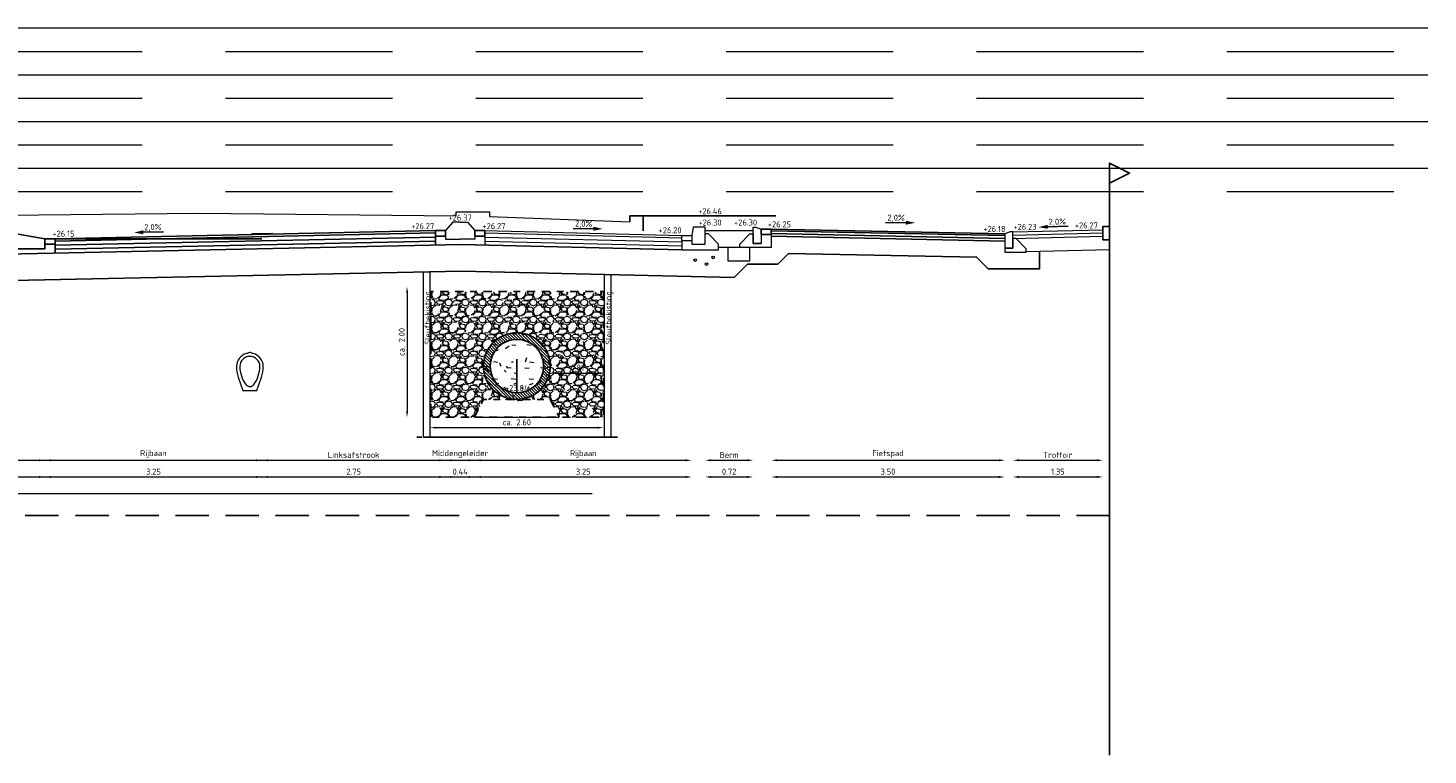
# Model space of a CAD drawing. Header units: metres. Extents: x 196651 to 397723, y 354703 to 710691.
# Tile 227 of 256: x 198858 to 198879, y 355317 to 355327. Entities that reach past the tile are written whole.
import ezdxf
from ezdxf.enums import TextEntityAlignment as Align

# ---------------------------------------------------------------- set-up
doc = ezdxf.new("R2010")
doc.units = ezdxf.units.M
doc.header["$MEASUREMENT"] = 0
for name, pattern in [('BORDER4', [0.4375, 0.125, -0.0625, 0.125, -0.0625, 0, -0.0625]), ('DASHDOT2', [0.5, 0.25, -0.125, 0, -0.125]), ('DASHED', [0.75, 0.5, -0.25]), ('DASHED2', [0.375, 0.25, -0.125])]:
    doc.linetypes.add(name, pattern=pattern)
for name, color, linetype in [('DET___HATCH_RIOOLBUIS', 7, 'Continuous'), ('X-XX-NIEUW-DETAIL-G', 1, 'Continuous'), ('X-XX-NIEUW-DETAIL-M', 7, 'Continuous'), ('X-XX-NIEUW-DETAIL-S', 1, 'Continuous'), ('X-XX-NIEUW-DETAIL-T', 3, 'Continuous')]:
    doc.layers.add(name, color=color, linetype=linetype)
for name, color, linetype, lineweight in [('X-XX-AL-AANPIJLING-M', 7, 'Continuous', 18), ('X-XX-BESTAAND-DETAIL-G', 252, 'Continuous', 5), ('X-XX-NIEUW-DETAIL-A', 251, 'Continuous', 0), ('X-XX-XX-DETAIL1-G', 1, 'Continuous', 18)]:
    doc.layers.add(name, color=color, linetype=linetype, lineweight=lineweight)
doc.layers.add('X-XX-AL-DETAIL-AFSTANDSLIJNEN-G', color=2, linetype='Continuous', lineweight=5, plot=False)
doc.layers.add('X-XX-AL-HULPLIJNEN', color=4, linetype='Continuous', lineweight=25, plot=False)
doc.styles.add('NLCS-ISO', font='NLCS-ISO.ttf')
doc.styles.add('NLCS-ISO-T18', font='NLCS-ISO.ttf')
doc.dimstyles.new('Jens 1_50 - standaard', dxfattribs={"dimscale": 0.05, "dimtxt": 1.8, "dimasz": 1.8, "dimexe": 2, "dimexo": 2, "dimgap": 0.7, "dimtad": 1, "dimzin": 0, "dimdsep": 46, "dimtxsty": 'NLCS-ISO', "dimcen": 2.5, "dimdle": 2, "dimse1": 1, "dimse2": 1, "dimclrd": 256, "dimclre": 256, "dimclrt": 256, "dimadec": 1, "dimazin": 0, "dimtfac": 1, "dimtdec": 3, "dimtofl": 0, "dimtmove": 1, "dimatfit": 0, "dimfxl": 2, "dimfxlon": 1, "dimtfillclr": 254, "dimtolj": 1, "dimtzin": 0, "dimlwd": 18, "dimlwe": 18, "dimarcsym": 0})

# ---------------------------------------------------------------- blocks, each defined once
blk = doc.blocks.new('*U178')
at = {"color": 6, "flags": 128}
blk.add_lwpolyline([(0, 0.7000000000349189), (0.2999999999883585, 0.850000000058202), (0, 1.000000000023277), (0, 2.327738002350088e-11)], dxfattribs=at)
blk = doc.blocks.new('*U180')
blk.add_hatch(color=5).paths.add_polyline_path([(0.1512017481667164, 0.03224956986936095), (0.1524015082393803, 0.09223757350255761), (0.2894138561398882, 0.05949132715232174)])
at = {"color": 5, "flags": 128}
blk.add_lwpolyline([(0.1518016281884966, 0.06224357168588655), (-0.1534215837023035, 0.06834803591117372)], dxfattribs=at)
at = {"insert": (0.008332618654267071, 0.1843906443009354), "char_height": 0.09, "width": 1.310814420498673, "attachment_point": 2, "rotation": 358.85423716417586, "style": 'NLCS-ISO-T18'}
blk.add_mtext('2,0%', dxfattribs=at)
blk = doc.blocks.new('*U182')
blk.add_hatch(color=5).paths.add_polyline_path([(-0.1512017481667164, 0.03224956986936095), (-0.1524015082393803, 0.09223757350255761), (-0.2894138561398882, 0.05949132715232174)])
at = {"color": 5, "flags": 128}
blk.add_lwpolyline([(-0.1518016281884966, 0.06224357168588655), (0.1534215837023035, 0.06834803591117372)], dxfattribs=at)
at = {"insert": (-0.008332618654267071, 0.1843906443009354), "char_height": 0.09, "width": 1.310814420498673, "attachment_point": 2, "rotation": 1.1457628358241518, "style": 'NLCS-ISO-T18'}
blk.add_mtext('2,0%', dxfattribs=at)
blk = doc.blocks.new('*U271')
blk.add_hatch(color=5).paths.add_polyline_path([(0.1512017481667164, 0.03224956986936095), (0.1524015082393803, 0.09223757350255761), (0.2894138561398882, 0.05949132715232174)])
at = {"color": 5, "flags": 128}
blk.add_lwpolyline([(0.1518016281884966, 0.06224357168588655), (-0.1534215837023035, 0.06834803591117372)], dxfattribs=at)
at = {"insert": (0.008332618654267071, 0.1843906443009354), "char_height": 0.09, "width": 1.310814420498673, "attachment_point": 2, "rotation": 358.85423716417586, "style": 'NLCS-ISO-T18'}
blk.add_mtext('2,0%', dxfattribs=at)
blk = doc.blocks.new('*U176')
at = {"layer": 'DET___HATCH_RIOOLBUIS'}
h = blk.add_hatch(dxfattribs=at)
h.set_pattern_fill('ANSI31', color=256, scale=0.01, angle=90, style=0)
h.set_pattern_definition([(135, (-0.5, -0.09999999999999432), (-0.02245064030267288, -0.02245064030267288), [])])
edge = h.paths.add_edge_path()
edge.add_arc((0, 0.4000000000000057), 0.5, 0, 360)
edge = h.paths.add_edge_path(flags=16)
edge.add_arc((0, 0.4000000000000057), 0.4, 0, 360)
for radius in [0.5, 0.4]:
    blk.add_circle((0, 0.4000000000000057), radius)
blk = doc.blocks.new('Ei-buis')
at = {"layer": 'X-XX-BESTAAND-DETAIL-G', "color": 250}
for points in [[(0.01013698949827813, 0.7611327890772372), (-0.01013698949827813, 0.7611327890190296, -0.0596048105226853), (-0.06895629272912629, 0.7375968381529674, 0.3395214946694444), (-0.266666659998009, 0.4799999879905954, 0.08292526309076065), (-0.2304907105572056, 0.2633761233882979), (-0.1399999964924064, 0), (0.1399999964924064, 0), (0.2304907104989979, 0.2633761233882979, 0.08292526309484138), (0.266666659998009, 0.4799999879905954, 0.3395214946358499), (0.06895629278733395, 0.7375968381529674, -0.05960481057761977)], [(-0.07999999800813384, 0.119999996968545, 0.5000000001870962), (0.0799999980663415, 0.119999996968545, 0.1622776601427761), (0.1999999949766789, 0.4799999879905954, 0.9999999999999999), (-0.1999999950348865, 0.4799999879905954, 0.1622776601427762)]]:
    blk.add_lwpolyline(points, format="xyb", close=True, dxfattribs=at)
blk = doc.blocks.new('*D2004')
at = {"layer": 'Defpoints', "color": 0, "transparency": 16777216}
for p in [(198858.3090639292, 355325.3656982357), (198854.7390639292, 355324.4656982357), (198858.3090639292, 355320.74486636)]:
    blk.add_point(p, dxfattribs=at)
at = {"layer": 'X-XX-AL-AANPIJLING-M', "linetype": 'Continuous', "lineweight": 18, "transparency": 16777216}
blk.add_line((198854.8290639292, 355320.74486636), (198858.2190639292, 355320.74486636), dxfattribs=at)
at = {"layer": 'X-XX-AL-AANPIJLING-M', "transparency": 16777216}
for points in [[(198854.8290639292, 355320.7598663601), (198854.8290639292, 355320.72986636), (198854.7390639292, 355320.74486636)], [(198858.2190639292, 355320.7598663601), (198858.2190639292, 355320.72986636), (198858.3090639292, 355320.74486636)]]:
    blk.add_solid(points, dxfattribs=at)
at = {"layer": 'X-XX-AL-AANPIJLING-M', "transparency": 16777216, "insert": (198856.5240639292, 355320.8248663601), "char_height": 0.09000000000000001, "attachment_point": 5, "style": 'NLCS-ISO'}
blk.add_mtext('\\A1;3.57', dxfattribs=at)
blk = doc.blocks.new('*D2005')
at = {"layer": 'Defpoints', "color": 0, "transparency": 16777216}
for p in [(198858.3090639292, 355324.3156982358), (198861.5590639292, 355324.3156982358), (198861.5590639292, 355320.74486636)]:
    blk.add_point(p, dxfattribs=at)
at = {"layer": 'X-XX-AL-AANPIJLING-M', "linetype": 'Continuous', "lineweight": 18, "transparency": 16777216}
blk.add_line((198858.3990639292, 355320.74486636), (198861.4690639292, 355320.74486636), dxfattribs=at)
at = {"layer": 'X-XX-AL-AANPIJLING-M', "transparency": 16777216}
for points in [[(198858.3990639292, 355320.7598663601), (198858.3990639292, 355320.72986636), (198858.3090639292, 355320.74486636)], [(198861.4690639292, 355320.7598663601), (198861.4690639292, 355320.72986636), (198861.5590639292, 355320.74486636)]]:
    blk.add_solid(points, dxfattribs=at)
at = {"layer": 'X-XX-AL-AANPIJLING-M', "transparency": 16777216, "insert": (198859.9340639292, 355320.8248663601), "char_height": 0.09000000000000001, "attachment_point": 5, "style": 'NLCS-ISO'}
blk.add_mtext('\\A1;3.25', dxfattribs=at)
blk = doc.blocks.new('*D2006')
at = {"layer": 'Defpoints', "color": 0, "transparency": 16777216}
for p in [(198864.3082163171, 355324.4356785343), (198864.7482336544, 355324.4356785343), (198864.7482336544, 355320.74486636)]:
    blk.add_point(p, dxfattribs=at)
at = {"layer": 'X-XX-AL-AANPIJLING-M', "linetype": 'Continuous', "lineweight": 18, "transparency": 16777216}
blk.add_line((198864.3982163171, 355320.74486636), (198864.6582336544, 355320.74486636), dxfattribs=at)
at = {"layer": 'X-XX-AL-AANPIJLING-M', "transparency": 16777216}
for points in [[(198864.3982163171, 355320.7598663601), (198864.3982163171, 355320.72986636), (198864.3082163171, 355320.74486636)], [(198864.6582336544, 355320.7598663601), (198864.6582336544, 355320.72986636), (198864.7482336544, 355320.74486636)]]:
    blk.add_solid(points, dxfattribs=at)
at = {"layer": 'X-XX-AL-AANPIJLING-M', "transparency": 16777216, "insert": (198864.5282249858, 355320.8248663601), "char_height": 0.09000000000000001, "attachment_point": 5, "style": 'NLCS-ISO'}
blk.add_mtext('\\A1;0.44', dxfattribs=at)
blk = doc.blocks.new('*D2007')
at = {"layer": 'Defpoints', "color": 0, "transparency": 16777216}
for p in [(198867.9982336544, 355325.3656785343), (198864.7482509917, 355324.4356785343), (198867.9982336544, 355320.74486636)]:
    blk.add_point(p, dxfattribs=at)
at = {"layer": 'X-XX-AL-AANPIJLING-M', "linetype": 'Continuous', "lineweight": 18, "transparency": 16777216}
blk.add_line((198864.8382509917, 355320.74486636), (198867.9082336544, 355320.74486636), dxfattribs=at)
at = {"layer": 'X-XX-AL-AANPIJLING-M', "transparency": 16777216}
for points in [[(198864.8382509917, 355320.7598663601), (198864.8382509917, 355320.72986636), (198864.7482509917, 355320.74486636)], [(198867.9082336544, 355320.7598663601), (198867.9082336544, 355320.72986636), (198867.9982336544, 355320.74486636)]]:
    blk.add_solid(points, dxfattribs=at)
at = {"layer": 'X-XX-AL-AANPIJLING-M', "transparency": 16777216, "insert": (198866.3732423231, 355320.8248663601), "char_height": 0.09000000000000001, "attachment_point": 5, "style": 'NLCS-ISO'}
blk.add_mtext('\\A1;3.25', dxfattribs=at)
blk = doc.blocks.new('*D1809')
at = {"layer": 'Defpoints', "color": 0, "transparency": 16777216}
for p in [(198868.1982336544, 355325.4856785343), (198868.9182336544, 355325.4856785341), (198868.9182336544, 355320.74486636)]:
    blk.add_point(p, dxfattribs=at)
at = {"layer": 'X-XX-AL-AANPIJLING-M', "linetype": 'Continuous', "lineweight": 18, "transparency": 16777216}
blk.add_line((198868.2882336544, 355320.74486636), (198868.8282336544, 355320.74486636), dxfattribs=at)
at = {"layer": 'X-XX-AL-AANPIJLING-M', "transparency": 16777216}
for points in [[(198868.2882336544, 355320.7598663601), (198868.2882336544, 355320.72986636), (198868.1982336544, 355320.74486636)], [(198868.8282336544, 355320.7598663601), (198868.8282336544, 355320.72986636), (198868.9182336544, 355320.74486636)]]:
    blk.add_solid(points, dxfattribs=at)
at = {"layer": 'X-XX-AL-AANPIJLING-M', "transparency": 16777216, "insert": (198868.5582336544, 355320.8248663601), "char_height": 0.09000000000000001, "attachment_point": 5, "style": 'NLCS-ISO'}
blk.add_mtext('\\A1;0.72', dxfattribs=at)
blk = doc.blocks.new('*D2008')
at = {"layer": 'Defpoints', "color": 0, "transparency": 16777216}
for p in [(198869.1882336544, 355325.4556785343), (198872.6882336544, 355324.3856895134), (198872.6882336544, 355320.74486636)]:
    blk.add_point(p, dxfattribs=at)
at = {"layer": 'X-XX-AL-AANPIJLING-M', "linetype": 'Continuous', "lineweight": 18, "transparency": 16777216}
blk.add_line((198869.2782336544, 355320.74486636), (198872.5982336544, 355320.74486636), dxfattribs=at)
at = {"layer": 'X-XX-AL-AANPIJLING-M', "transparency": 16777216}
for points in [[(198869.2782336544, 355320.7598663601), (198869.2782336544, 355320.72986636), (198869.1882336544, 355320.74486636)], [(198872.5982336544, 355320.7598663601), (198872.5982336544, 355320.72986636), (198872.6882336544, 355320.74486636)]]:
    blk.add_solid(points, dxfattribs=at)
at = {"layer": 'X-XX-AL-AANPIJLING-M', "transparency": 16777216, "insert": (198870.9382336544, 355320.8248663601), "char_height": 0.09000000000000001, "attachment_point": 5, "style": 'NLCS-ISO'}
blk.add_mtext('\\A1;3.50', dxfattribs=at)
blk = doc.blocks.new('*D2009')
at = {"layer": 'Defpoints', "color": 0, "transparency": 16777216}
for p in [(198872.8082336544, 355325.5556785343), (198874.1582336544, 355325.588405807), (198874.1582336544, 355320.74486636)]:
    blk.add_point(p, dxfattribs=at)
at = {"layer": 'X-XX-AL-AANPIJLING-M', "linetype": 'Continuous', "lineweight": 18, "transparency": 16777216}
blk.add_line((198872.8982336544, 355320.74486636), (198874.0682336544, 355320.74486636), dxfattribs=at)
at = {"layer": 'X-XX-AL-AANPIJLING-M', "transparency": 16777216}
for points in [[(198872.8982336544, 355320.7598663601), (198872.8982336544, 355320.72986636), (198872.8082336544, 355320.74486636)], [(198874.0682336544, 355320.7598663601), (198874.0682336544, 355320.72986636), (198874.1582336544, 355320.74486636)]]:
    blk.add_solid(points, dxfattribs=at)
at = {"layer": 'X-XX-AL-AANPIJLING-M', "transparency": 16777216, "insert": (198873.4832336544, 355320.8248663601), "char_height": 0.09000000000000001, "attachment_point": 5, "style": 'NLCS-ISO'}
blk.add_mtext('\\A1;1.35', dxfattribs=at)
blk = doc.blocks.new('*D2012')
at = {"layer": 'Defpoints', "color": 0, "transparency": 16777216}
for p in [(198854.7390639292, 355325.7656982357), (198858.3090639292, 355325.3656982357), (198858.3090639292, 355320.99486636)]:
    blk.add_point(p, dxfattribs=at)
at = {"layer": 'X-XX-AL-AANPIJLING-M', "linetype": 'Continuous', "lineweight": 18, "transparency": 16777216}
blk.add_line((198854.8290639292, 355320.99486636), (198858.2190639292, 355320.99486636), dxfattribs=at)
at = {"layer": 'X-XX-AL-AANPIJLING-M', "transparency": 16777216}
for points in [[(198854.8290639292, 355321.0098663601), (198854.8290639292, 355320.97986636), (198854.7390639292, 355320.99486636)], [(198858.2190639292, 355321.0098663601), (198858.2190639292, 355320.97986636), (198858.3090639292, 355320.99486636)]]:
    blk.add_solid(points, dxfattribs=at)
at = {"layer": 'X-XX-AL-AANPIJLING-M', "transparency": 16777216, "insert": (198856.5240639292, 355321.0748663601), "char_height": 0.09000000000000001, "attachment_point": 5, "style": 'NLCS-ISO'}
blk.add_mtext('\\A1;Inrit', dxfattribs=at)
blk = doc.blocks.new('*D2013')
at = {"layer": 'Defpoints', "color": 0, "transparency": 16777216}
for p in [(198858.3090639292, 355325.6156982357), (198861.5582163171, 355325.6856785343), (198861.5582163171, 355320.99486636)]:
    blk.add_point(p, dxfattribs=at)
at = {"layer": 'X-XX-AL-AANPIJLING-M', "linetype": 'Continuous', "lineweight": 18, "transparency": 16777216}
blk.add_line((198858.3990639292, 355320.99486636), (198861.4682163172, 355320.99486636), dxfattribs=at)
at = {"layer": 'X-XX-AL-AANPIJLING-M', "transparency": 16777216}
for points in [[(198858.3990639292, 355321.0098663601), (198858.3990639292, 355320.97986636), (198858.3090639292, 355320.99486636)], [(198861.4682163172, 355321.0098663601), (198861.4682163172, 355320.97986636), (198861.5582163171, 355320.99486636)]]:
    blk.add_solid(points, dxfattribs=at)
at = {"layer": 'X-XX-AL-AANPIJLING-M', "transparency": 16777216, "insert": (198859.9336401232, 355321.0883663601), "char_height": 0.09000000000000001, "attachment_point": 5, "style": 'NLCS-ISO'}
blk.add_mtext('\\A1;Rijbaan', dxfattribs=at)
blk = doc.blocks.new('*D2014')
at = {"layer": 'Defpoints', "color": 0, "transparency": 16777216}
for p in [(198864.3082163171, 355325.6856785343), (198864.7482336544, 355325.6856785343), (198864.7482336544, 355320.99486636)]:
    blk.add_point(p, dxfattribs=at)
at = {"layer": 'X-XX-AL-AANPIJLING-M', "linetype": 'Continuous', "lineweight": 18, "transparency": 16777216}
blk.add_line((198864.3982163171, 355320.99486636), (198864.6582336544, 355320.99486636), dxfattribs=at)
at = {"layer": 'X-XX-AL-AANPIJLING-M', "transparency": 16777216}
for points in [[(198864.3982163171, 355321.0098663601), (198864.3982163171, 355320.97986636), (198864.3082163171, 355320.99486636)], [(198864.6582336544, 355321.0098663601), (198864.6582336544, 355320.97986636), (198864.7482336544, 355320.99486636)]]:
    blk.add_solid(points, dxfattribs=at)
at = {"layer": 'X-XX-AL-AANPIJLING-M', "transparency": 16777216, "insert": (198864.5282249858, 355321.0883663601), "char_height": 0.09000000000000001, "attachment_point": 5, "style": 'NLCS-ISO'}
blk.add_mtext('\\A1;Middengeleider', dxfattribs=at)
blk = doc.blocks.new('*D2015')
at = {"layer": 'Defpoints', "color": 0, "transparency": 16777216}
for p in [(198864.7482509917, 355325.6856785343), (198867.9982336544, 355325.6156785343), (198867.9982336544, 355320.99486636)]:
    blk.add_point(p, dxfattribs=at)
at = {"layer": 'X-XX-AL-AANPIJLING-M', "linetype": 'Continuous', "lineweight": 18, "transparency": 16777216}
blk.add_line((198864.8382509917, 355320.99486636), (198867.9082336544, 355320.99486636), dxfattribs=at)
at = {"layer": 'X-XX-AL-AANPIJLING-M', "transparency": 16777216}
for points in [[(198864.8382509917, 355321.0098663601), (198864.8382509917, 355320.97986636), (198864.7482509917, 355320.99486636)], [(198867.9082336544, 355321.0098663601), (198867.9082336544, 355320.97986636), (198867.9982336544, 355320.99486636)]]:
    blk.add_solid(points, dxfattribs=at)
at = {"layer": 'X-XX-AL-AANPIJLING-M', "transparency": 16777216, "insert": (198866.3732423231, 355321.0883663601), "char_height": 0.09000000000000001, "attachment_point": 5, "style": 'NLCS-ISO'}
blk.add_mtext('\\A1;Rijbaan', dxfattribs=at)
blk = doc.blocks.new('*D1810')
at = {"layer": 'Defpoints', "color": 0, "transparency": 16777216}
for p in [(198868.1982336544, 355325.7356785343), (198868.9182336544, 355325.7356785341), (198868.9182336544, 355320.99486636)]:
    blk.add_point(p, dxfattribs=at)
at = {"layer": 'X-XX-AL-AANPIJLING-M', "linetype": 'Continuous', "lineweight": 18, "transparency": 16777216}
blk.add_line((198868.2882336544, 355320.99486636), (198868.8282336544, 355320.99486636), dxfattribs=at)
at = {"layer": 'X-XX-AL-AANPIJLING-M', "transparency": 16777216}
for points in [[(198868.2882336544, 355321.0098663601), (198868.2882336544, 355320.97986636), (198868.1982336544, 355320.99486636)], [(198868.8282336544, 355321.0098663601), (198868.8282336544, 355320.97986636), (198868.9182336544, 355320.99486636)]]:
    blk.add_solid(points, dxfattribs=at)
at = {"layer": 'X-XX-AL-AANPIJLING-M', "transparency": 16777216, "insert": (198868.5582336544, 355321.0748663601), "char_height": 0.09000000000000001, "attachment_point": 5, "style": 'NLCS-ISO'}
blk.add_mtext('\\A1;Berm', dxfattribs=at)
blk = doc.blocks.new('*D2016')
at = {"layer": 'Defpoints', "color": 0, "transparency": 16777216}
for p in [(198872.6887335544, 355325.7756885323), (198869.1882336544, 355325.7056785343), (198872.6887335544, 355320.99486636)]:
    blk.add_point(p, dxfattribs=at)
at = {"layer": 'X-XX-AL-AANPIJLING-M', "linetype": 'Continuous', "lineweight": 18, "transparency": 16777216}
blk.add_line((198869.2782336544, 355320.99486636), (198872.5987335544, 355320.99486636), dxfattribs=at)
at = {"layer": 'X-XX-AL-AANPIJLING-M', "transparency": 16777216}
for points in [[(198869.2782336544, 355321.0098663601), (198869.2782336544, 355320.97986636), (198869.1882336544, 355320.99486636)], [(198872.5987335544, 355321.0098663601), (198872.5987335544, 355320.97986636), (198872.6887335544, 355320.99486636)]]:
    blk.add_solid(points, dxfattribs=at)
at = {"layer": 'X-XX-AL-AANPIJLING-M', "transparency": 16777216, "insert": (198870.9384836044, 355321.0883663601), "char_height": 0.09000000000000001, "attachment_point": 5, "style": 'NLCS-ISO'}
blk.add_mtext('\\A1;Fietspad', dxfattribs=at)
blk = doc.blocks.new('*D2017')
at = {"layer": 'Defpoints', "color": 0, "transparency": 16777216}
for p in [(198872.8082336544, 355325.8056785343), (198874.1582336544, 355325.838405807), (198874.1582336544, 355320.99486636)]:
    blk.add_point(p, dxfattribs=at)
at = {"layer": 'X-XX-AL-AANPIJLING-M', "linetype": 'Continuous', "lineweight": 18, "transparency": 16777216}
blk.add_line((198872.8982336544, 355320.99486636), (198874.0682336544, 355320.99486636), dxfattribs=at)
at = {"layer": 'X-XX-AL-AANPIJLING-M', "transparency": 16777216}
for points in [[(198872.8982336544, 355321.0098663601), (198872.8982336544, 355320.97986636), (198872.8082336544, 355320.99486636)], [(198874.0682336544, 355321.0098663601), (198874.0682336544, 355320.97986636), (198874.1582336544, 355320.99486636)]]:
    blk.add_solid(points, dxfattribs=at)
at = {"layer": 'X-XX-AL-AANPIJLING-M', "transparency": 16777216, "insert": (198873.4832336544, 355321.0748663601), "char_height": 0.09000000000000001, "attachment_point": 5, "style": 'NLCS-ISO'}
blk.add_mtext('\\A1;Trottoir', dxfattribs=at)
blk = doc.blocks.new('*D1693')
at = {"layer": 'Defpoints', "color": 0, "transparency": 16777216}
for p in [(198864.0782336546, 355323.5954761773), (198863.7332313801, 355321.6390118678), (198864.0882336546, 355321.6390118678)]:
    blk.add_point(p, dxfattribs=at)
at = {"layer": 'X-XX-AL-AANPIJLING-M', "linetype": 'Continuous', "lineweight": 18, "transparency": 16777216}
blk.add_line((198863.7332313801, 355323.5054761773), (198863.7332313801, 355321.7290118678), dxfattribs=at)
at = {"layer": 'X-XX-AL-AANPIJLING-M', "transparency": 16777216}
for points in [[(198863.7182313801, 355323.5054761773), (198863.7482313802, 355323.5054761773), (198863.7332313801, 355323.5954761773)], [(198863.7182313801, 355321.7290118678), (198863.7482313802, 355321.7290118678), (198863.7332313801, 355321.6390118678)]]:
    blk.add_solid(points, dxfattribs=at)
at = {"layer": 'X-XX-AL-AANPIJLING-M', "transparency": 16777216, "insert": (198863.6531972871, 355322.7687071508), "char_height": 0.09000000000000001, "attachment_point": 5, "rotation": 90, "style": 'NLCS-ISO'}
blk.add_mtext('\\A1;ca. 2.00', dxfattribs=at)
blk = doc.blocks.new('*D1694')
at = {"layer": 'Defpoints', "color": 0, "transparency": 16777216}
for p in [(198864.0782336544, 355321.6390118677), (198866.6782336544, 355321.6390118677), (198866.6782336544, 355321.4839177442)]:
    blk.add_point(p, dxfattribs=at)
at = {"layer": 'X-XX-AL-AANPIJLING-M', "linetype": 'Continuous', "lineweight": 18, "transparency": 16777216}
blk.add_line((198864.1682336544, 355321.4839177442), (198866.5882336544, 355321.4839177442), dxfattribs=at)
at = {"layer": 'X-XX-AL-AANPIJLING-M', "transparency": 16777216}
for points in [[(198864.1682336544, 355321.4989177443), (198864.1682336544, 355321.4689177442), (198864.0782336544, 355321.4839177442)], [(198866.5882336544, 355321.4989177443), (198866.5882336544, 355321.4689177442), (198866.6782336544, 355321.4839177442)]]:
    blk.add_solid(points, dxfattribs=at)
at = {"layer": 'X-XX-AL-AANPIJLING-M', "transparency": 16777216, "insert": (198865.3782336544, 355321.5639518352), "char_height": 0.09000000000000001, "attachment_point": 5, "style": 'NLCS-ISO'}
blk.add_mtext('\\A1;ca. 2.60', dxfattribs=at)
blk = doc.blocks.new('*D1695')
at = {"layer": 'Defpoints', "color": 0, "transparency": 16777216}
for p in [(198865.8782336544, 355322.4056785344), (198866.6882336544, 355322.4056785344), (198866.6882336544, 355322.3022332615)]:
    blk.add_point(p, dxfattribs=at)
at = {"layer": 'X-XX-AL-AANPIJLING-M', "linetype": 'Continuous', "lineweight": 18, "transparency": 16777216}
blk.add_line((198865.9682336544, 355322.3022332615), (198866.5982336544, 355322.3022332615), dxfattribs=at)
at = {"layer": 'X-XX-AL-AANPIJLING-M', "transparency": 16777216}
for points in [[(198865.9682336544, 355322.3172332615), (198865.9682336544, 355322.2872332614), (198865.8782336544, 355322.3022332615)], [(198866.5982336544, 355322.3172332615), (198866.5982336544, 355322.2872332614), (198866.6882336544, 355322.3022332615)]]:
    blk.add_solid(points, dxfattribs=at)
at = {"layer": 'X-XX-AL-AANPIJLING-M', "transparency": 16777216, "insert": (198866.2832336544, 355322.3822332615), "char_height": 0.09000000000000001, "attachment_point": 5, "style": 'NLCS-ISO'}
blk.add_mtext('\\A1;0.81', dxfattribs=at)
blk = doc.blocks.new('*U112')
blk.add_lwpolyline([(0.1000000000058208, 2.328304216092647e-11), (0, 2.328304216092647e-11), (0, -0.1999999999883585), (0.1000000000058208, -0.1999999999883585), (0.1000000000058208, 2.328304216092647e-11)], close=True)
blk = doc.blocks.new('*D2168')
at = {"layer": 'Defpoints', "color": 0, "transparency": 16777216}
for p in [(198861.5590639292, 355324.380960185), (198864.3082336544, 355324.4356982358), (198864.3082336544, 355320.74486636)]:
    blk.add_point(p, dxfattribs=at)
at = {"layer": 'X-XX-AL-AANPIJLING-M', "linetype": 'Continuous', "lineweight": 18, "transparency": 16777216}
blk.add_line((198861.6490639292, 355320.74486636), (198864.2182336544, 355320.74486636), dxfattribs=at)
at = {"layer": 'X-XX-AL-AANPIJLING-M', "transparency": 16777216}
for points in [[(198861.6490639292, 355320.7598663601), (198861.6490639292, 355320.72986636), (198861.5590639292, 355320.74486636)], [(198864.2182336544, 355320.7598663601), (198864.2182336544, 355320.72986636), (198864.3082336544, 355320.74486636)]]:
    blk.add_solid(points, dxfattribs=at)
at = {"layer": 'X-XX-AL-AANPIJLING-M', "transparency": 16777216, "insert": (198862.9336487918, 355320.8248663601), "char_height": 0.09000000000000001, "attachment_point": 5, "style": 'NLCS-ISO'}
blk.add_mtext('\\A1;2.75', dxfattribs=at)
blk = doc.blocks.new('*D2169')
at = {"layer": 'Defpoints', "color": 0, "transparency": 16777216}
for p in [(198864.3082336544, 355324.6856982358), (198861.5590639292, 355324.630960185), (198864.3082336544, 355320.99486636)]:
    blk.add_point(p, dxfattribs=at)
at = {"layer": 'X-XX-AL-AANPIJLING-M', "linetype": 'Continuous', "lineweight": 18, "transparency": 16777216}
blk.add_line((198861.6490639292, 355320.99486636), (198864.2182336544, 355320.99486636), dxfattribs=at)
at = {"layer": 'X-XX-AL-AANPIJLING-M', "transparency": 16777216}
for points in [[(198861.6490639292, 355321.0098663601), (198861.6490639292, 355320.97986636), (198861.5590639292, 355320.99486636)], [(198864.2182336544, 355321.0098663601), (198864.2182336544, 355320.97986636), (198864.3082336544, 355320.99486636)]]:
    blk.add_solid(points, dxfattribs=at)
at = {"layer": 'X-XX-AL-AANPIJLING-M', "transparency": 16777216, "insert": (198862.9336487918, 355321.0748663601), "char_height": 0.09000000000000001, "attachment_point": 5, "style": 'NLCS-ISO'}
blk.add_mtext('\\A1;Linksafstrook', dxfattribs=at)

msp = doc.modelspace()

# ---------------------------------------------------------------- hatches: boundary and pattern name
at = {"layer": 'X-XX-NIEUW-DETAIL-A'}
h = msp.add_hatch(dxfattribs=at)
h.set_pattern_fill('GRAVEL', color=256, scale=0.01)
h.set_pattern_definition([(228.0127875, (-549.0854961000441, -411.2615561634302), (-2.032000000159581, -2.285999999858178), [0.034172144, -3.3830483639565]), (184.969741, (-549.1083561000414, -411.2869561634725), (3.04799999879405, 0.2540000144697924), [0.05864047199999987, -5.805404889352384]), (132.5104471, (-549.1667761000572, -411.292036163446), (2.540000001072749, -2.793999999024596), [0.04134815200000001, -4.093472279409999]), (267.273689, (-549.2658361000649, -411.3555361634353), (0.2540000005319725, 5.079999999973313), [0.05340045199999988, -5.286643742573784]), (292.83365418, (-549.2683761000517, -411.4088761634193), (-1.270000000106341, 3.047999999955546), [0.05236336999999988, -5.183980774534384]), (357.2736889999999, (-549.2480561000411, -411.4571361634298), (-5.079999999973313, 0.2540000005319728), [0.05340045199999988, -5.286643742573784]), (37.69424047, (-549.1947161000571, -411.4596761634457), (-3.30199999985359, -2.540000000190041), [0.07061936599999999, -6.991311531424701]), (72.25532837, (-549.1388361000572, -411.4164961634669), (1.778000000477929, 5.587999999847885), [0.066671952, -6.6005256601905]), (121.42956562, (-549.1185161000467, -411.3529961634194), (-2.032000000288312, 3.301999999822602), [0.0535813, -5.304554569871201]), (175.2363583, (-549.1464561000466, -411.3072761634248), (2.793999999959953, -0.2540000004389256), [0.06117132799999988, -2.997393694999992]), (222.3974378, (-549.2074161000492, -411.3021961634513), (-3.047999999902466, -2.794000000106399), [0.07910779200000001, -7.8316772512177]), (138.81407483, (-549.0143761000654, -411.3580761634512), (-1.777999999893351, 1.524000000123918), [0.027000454, -2.6730565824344]), (171.4692344, (-549.0346961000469, -411.3402961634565), (3.302000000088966, -0.5079999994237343), [0.051368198, -5.085463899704]), (225, (-549.0854961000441, -411.3326761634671), (-3.552713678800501e-17, -0.2540000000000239), [0.035920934, -0.3232893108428]), (203.19859051, (-549.1032761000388, -411.3021961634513), (1.270000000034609, 0.5079999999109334), [0.01934413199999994, -1.915062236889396]), (291.80140949, (-549.1210561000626, -411.3098161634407), (-0.2540000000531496, 0.7619999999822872), [0.027356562, -1.340475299]), (30.96375653, (-549.1108961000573, -411.3352161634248), (0.7620000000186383, 0.5079999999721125), [0.04443196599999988, -1.436629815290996]), (161.56505118, (-549.0727961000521, -411.3123561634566), (0.5080000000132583, -0.2539999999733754), [0.032128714, -0.7710898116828]), (16.389540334, (-549.2683761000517, -411.3098161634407), (2.540000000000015, 0.7620000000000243), [0.04500880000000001, -4.455882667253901]), (70.34617594, (-549.2251961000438, -411.2971161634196), (-1.016000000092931, -2.793999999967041), [0.037759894, -3.73822156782]), (293.19859051, (-549.0727961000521, -411.2615561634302), (-0.5079999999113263, 1.270000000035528), [0.03868800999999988, -1.895718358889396]), (343.6104596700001, (-549.0575561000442, -411.2971161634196), (-2.540000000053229, 0.761999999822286), [0.04500879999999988, -4.455882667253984]), (339.44395478, (-549.2683761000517, -411.4672961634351), (-1.269999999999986, 0.508000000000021), [0.04340351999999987, -2.126773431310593]), (294.7751406, (-549.2277361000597, -411.4825361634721), (-1.270000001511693, 2.793999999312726), [0.036367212, -3.600359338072]), (66.80140949, (-549.0702561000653, -411.5155561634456), (0.5079999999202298, 1.27000000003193), [0.03868801, -1.8957183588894]), (17.35402464, (-549.0550161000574, -411.4799961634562), (-3.301999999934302, -1.016000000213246), [0.04257827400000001, -4.21523759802]), (69.44395478, (-549.1947161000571, -411.5155561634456), (-0.508000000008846, -1.269999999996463), [0.02170176, -2.148475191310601]), (101.309932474, (-549.0854961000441, -411.5155561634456), (-0.25400000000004, 1.016000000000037), [0.01295146, -1.2821994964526]), (165.963756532, (-549.08803610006, -411.5028561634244), (0.7619999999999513, -0.2539999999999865), [0.05236337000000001, -0.9949054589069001]), (186.00900596, (-549.1388361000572, -411.4901561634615), (2.539999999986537, 0.2540000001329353), [0.04852669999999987, -4.804136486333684]), (303.69006753, (-549.1108961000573, -411.3580761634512), (-0.2540000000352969, 0.5079999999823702), [0.036632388, -0.879177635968]), (353.15722659, (-549.0905761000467, -411.388556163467), (4.318000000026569, -0.5079999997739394), [0.063955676, -6.331600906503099]), (60.9453959, (-549.0270761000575, -411.3961761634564), (-1.016000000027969, -1.777999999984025), [0.026150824, -2.588939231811]), (90, (-549.0143761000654, -411.37331616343), (-0.254, 0.254), [0.01524, -0.23876]), (120.25643716, (-549.1439161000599, -411.4825361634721), (1.015999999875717, -1.77800000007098), [0.035286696, -3.49339407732]), (48.01278749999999, (-549.1616961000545, -411.4520561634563), (2.032000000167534, 2.285999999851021), [0.068344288, -3.3488762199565]), (0, (-549.1159761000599, -411.4012561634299), (0.254, 0.254), [0.06604, -0.18796]), (325.3048465, (-549.0499361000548, -411.4012561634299), (2.540000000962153, -1.777999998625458), [0.040160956, -3.975931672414]), (254.0546040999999, (-549.0169161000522, -411.4241161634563), (-0.2539999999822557, -1.016000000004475), [0.03698290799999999, -1.8121650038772]), (207.64597536, (-549.0270761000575, -411.4596761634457), (-4.826000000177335, -2.539999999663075), [0.06021450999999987, -5.961246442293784]), (175.42607874, (-549.0804161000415, -411.4876161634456), (-3.301999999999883, 0.2539999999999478), [0.063702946, -6.306584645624])])
edge = h.paths.add_edge_path(flags=16)
edge.add_arc((198865.3782336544, 355322.4056785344), 0.5, 0, 360)
h.paths.add_polyline_path([(198866.6729971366, 355323.5152463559), (198864.5129971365, 355323.5152463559), (198864.0782336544, 355323.514350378), (198864.0782336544, 355321.6390118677), (198864.7449003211, 355321.6390118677), (198864.8782336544, 355321.9056785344), (198865.8782336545, 355321.9056785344), (198866.0115669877, 355321.6390118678), (198866.6882336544, 355321.6390118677)])

# ---------------------------------------------------------------- linework, layer by layer
at = {"layer": 'X-XX-AL-DETAIL-AFSTANDSLIJNEN-G', "flags": 128}
for points in [[(198849.7637457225, 355327.4727399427), (198879.0278197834, 355327.4727399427)], [(198849.7637457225, 355326.7727399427), (198879.0278197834, 355326.7727399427)], [(198849.7637457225, 355326.0727399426), (198879.0278197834, 355326.0727399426)], [(198849.7637457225, 355325.3727399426), (198879.0278197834, 355325.3727399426)], [(198842.76119026, 355320.99486636), (198866.5082336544, 355320.99486636)], [(198842.76119026, 355320.74486636), (198866.5082336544, 355320.74486636)], [(198842.76119026, 355320.49486636), (198866.5082336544, 355320.49486636)]]:
    msp.add_lwpolyline(points, dxfattribs=at)
at = {"layer": 'X-XX-AL-DETAIL-AFSTANDSLIJNEN-G', "linetype": 'DASHED', "ltscale": 5, "flags": 128}
for points in [[(198849.7637457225, 355327.1227399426), (198879.0278197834, 355327.1227399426)], [(198849.7637457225, 355326.4227399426), (198879.0278197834, 355326.4227399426)], [(198849.7637457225, 355325.7227399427), (198879.0278197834, 355325.7227399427)], [(198849.7637457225, 355325.0227399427), (198879.0278197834, 355325.0227399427)]]:
    msp.add_lwpolyline(points, dxfattribs=at)
at = {"layer": 'X-XX-AL-HULPLIJNEN', "flags": 128}
for points in [[(198874.2582336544, 355325.438405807), (198874.2582336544, 355316.5782458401)], [(198867.0690639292, 355324.6556982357), (198867.0690639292, 355324.5656982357)], [(198867.0690639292, 355324.6556982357), (198869.2575664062, 355324.6556982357)], [(198867.2690639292, 355324.6556982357), (198867.2690639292, 355324.4352210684)], [(198858.3090639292, 355324.3156982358), (198861.5590639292, 355324.3156982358)], [(198865.3782336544, 355322.5106982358), (198865.3782336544, 355322.0056785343)], [(198863.9782336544, 355321.3390118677), (198866.7882336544, 355321.3390118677)]]:
    msp.add_lwpolyline(points, dxfattribs=at)
at = {"layer": 'X-XX-BESTAAND-DETAIL-G', "flags": 128}
msp.add_lwpolyline([(198844.7190639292, 355324.6256982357), (198849.3690639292, 355324.5656982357), (198849.9690639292, 355324.6456982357), (198853.5690639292, 355324.6656982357), (198854.1690639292, 355324.5756982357), (198856.2690639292, 355324.6356982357), (198856.7690639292, 355324.6556982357), (198860.6190639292, 355324.6956982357), (198864.4690639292, 355324.6556982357), (198864.4690639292, 355324.7156982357), (198864.9690639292, 355324.7156982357), (198864.9690639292, 355324.6456982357), (198867.0690639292, 355324.5656982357), (198867.0690639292, 355324.6556982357), (198869.1190639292, 355324.6556982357)], dxfattribs=at)
at = {"layer": 'X-XX-NIEUW-DETAIL-G', "color": 6, "linetype": 'DASHDOT2', "ltscale": 0.5, "flags": 128}
for points in [[(198864.1777241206, 355321.3390118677), (198863.8777241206, 355321.3390118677)], [(198866.8877241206, 355321.3390118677), (198866.5877241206, 355321.3390118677)]]:
    msp.add_lwpolyline(points, dxfattribs=at)
at = {"layer": 'X-XX-NIEUW-DETAIL-M', "color": 1, "linetype": 'DASHED2', "ltscale": 2, "flags": 128}
msp.add_lwpolyline([(198843.7637457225, 355320.1657444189), (198874.2582336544, 355320.1657444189)], dxfattribs=at)
at = {"layer": 'X-XX-NIEUW-DETAIL-S', "flags": 128}
for points in [[(198869.0382336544, 355324.4556785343), (198869.1882336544, 355324.4556785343), (198869.1882336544, 355324.3756785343), (198869.0382336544, 355324.3756785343)], [(198857.7090639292, 355324.4156982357), (198857.6590639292, 355324.4156982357), (198857.6590639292, 355324.1656982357), (198858.3090639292, 355324.1656982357), (198858.3090639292, 355324.3156982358)], [(198858.3090639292, 355324.3156982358), (198858.4590639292, 355324.3156982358), (198858.4590639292, 355324.2356982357), (198858.3090639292, 355324.2356982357)], [(198864.1582336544, 355324.4356785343), (198864.3082336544, 355324.4356785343), (198864.3082336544, 355324.3556785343), (198864.1582336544, 355324.3556785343)], [(198864.7482336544, 355324.4356785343), (198864.8982336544, 355324.4356785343), (198864.8982336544, 355324.3556785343), (198864.7482336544, 355324.3556785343)]]:
    msp.add_lwpolyline(points, close=True, dxfattribs=at)
for points in [[(198869.1882336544, 355324.4556895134), (198872.6882336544, 355324.3856895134)], [(198857.6590639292, 355324.2856791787), (198857.5803919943, 355324.2870263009), (198857.4840639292, 355324.1906982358), (198857.4840639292, 355324.0801246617), (198864.5500609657, 355324.2288797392), (198867.8482336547, 355324.1506180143)], [(198858.459063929, 355324.3156982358), (198864.1582336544, 355324.4356785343)], [(198858.4598005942, 355324.2807059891), (198864.1589703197, 355324.4006862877)], [(198858.4610634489, 355324.2207192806), (198864.1602331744, 355324.3406995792)], [(198858.4623263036, 355324.1607325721), (198864.1614960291, 355324.2807128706)], [(198861.4090639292, 355324.3778023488), (198861.4090639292, 355324.3878045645), (198861.7090639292, 355324.394120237), (198861.7090639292, 355324.3841180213)], [(198864.1582336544, 355324.3556785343), (198864.1582336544, 355324.2206180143)], [(198869.1861340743, 355324.350710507), (198872.6861340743, 355324.280710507)], [(198869.1869339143, 355324.3907025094), (198872.6869339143, 355324.3207025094)], [(198869.1877337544, 355324.4306945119), (198872.6877337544, 355324.3606945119)], [(198854.7390639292, 355324.0856425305), (198856.7102169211, 355324.0518899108), (198857.0943816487, 355323.6718323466), (198864.5495257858, 355323.8287798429), (198868.6320047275, 355323.7319074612)], [(198858.4590639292, 355324.2356982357), (198858.4590639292, 355324.1006505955)], [(198873.2082336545, 355324.1302888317), (198873.2082336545, 355323.8656785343), (198872.4382336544, 355323.8656785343), (198872.2648255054, 355324.0390866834), (198869.4479787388, 355324.0954236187), (198869.2882336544, 355323.9356785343), (198868.8357758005, 355323.9356785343), (198868.6320047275, 355323.7319074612)]]:
    msp.add_lwpolyline(points, dxfattribs=at)
at = {"layer": 'X-XX-NIEUW-DETAIL-S', "linetype": 'BORDER4', "flags": 128}
for points in [[(198866.6782336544, 355323.524350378), (198866.6782336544, 355321.6390118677), (198864.0882336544, 355321.6390118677), (198864.0882336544, 355323.524350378), (198866.6882336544, 355323.524350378)], [(198864.7449003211, 355321.6390118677), (198864.8782336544, 355321.9056785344), (198865.8782336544, 355321.9056785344), (198866.0115669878, 355321.6390118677)]]:
    msp.add_lwpolyline(points, dxfattribs=at)
at = {"layer": 'X-XX-XX-DETAIL1-G', "flags": 128}
for points in [[(198864.5282336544, 355324.5606982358), (198864.4182336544, 355324.5606982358), (198864.3082336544, 355324.4356982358), (198864.3082336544, 355324.3106982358), (198864.5282336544, 355324.3106982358)], [(198864.5282336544, 355324.5606982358), (198864.6382336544, 355324.5606982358), (198864.7482336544, 355324.4356982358), (198864.7482336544, 355324.3106982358), (198864.5282336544, 355324.3106982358)], [(198872.8082336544, 355324.4156895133), (198874.1582336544, 355324.448416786)], [(198864.8982336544, 355324.4356785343), (198864.8982336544, 355324.2206180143)], [(198864.8982336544, 355324.4356785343), (198867.8482336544, 355324.3656785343)], [(198864.8982336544, 355324.4006686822), (198867.8482336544, 355324.3306686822)], [(198864.8982336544, 355324.3406517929), (198867.8482336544, 355324.2706517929)], [(198864.8982336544, 355324.2806349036), (198867.8482336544, 355324.2106349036)], [(198867.8482336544, 355324.1506180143), (198868.3982336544, 355324.1506180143), (198868.3982336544, 355324.2356785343), (198868.2482336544, 355324.3856785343), (198868.1982336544, 355324.3856785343)], [(198867.8482336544, 355324.2856785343), (198867.8482336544, 355324.1506456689)], [(198868.1982336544, 355324.4356785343), (198868.9182336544, 355324.4356785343)], [(198869.0382336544, 355324.1856785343), (198868.9182336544, 355324.1856785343), (198868.7182336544, 355324.1856785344), (198868.7182336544, 355324.2356785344), (198868.8682336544, 355324.3856785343), (198868.9182336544, 355324.3856785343), (198868.9182336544, 355324.2456785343), (198869.0382336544, 355324.2456785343)], [(198869.1882336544, 355324.3756785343), (198869.1882336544, 355324.1856785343), (198869.0382336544, 355324.1856785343)], [(198872.8082336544, 355324.3706762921), (198874.1582336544, 355324.4034035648)], [(198872.8082336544, 355324.3206616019), (198874.1582336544, 355324.3533888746)], [(198873.0082336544, 355324.1254513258), (198874.2582336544, 355324.1557543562), (198874.2582336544, 355324.298416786)], [(198868.7182336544, 355324.1856785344), (198868.3982336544, 355324.1856785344)], [(198863.9782336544, 355321.3390118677), (198863.9782336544, 355323.8162342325)], [(198864.0782336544, 355321.3390118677), (198864.0782336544, 355323.8186071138)], [(198866.6882336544, 355323.7780308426), (198866.6882336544, 355321.3390118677)], [(198866.7882336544, 355323.7756579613), (198866.7882336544, 355321.3390118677)], [(198864.7449003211, 355321.6390118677), (198866.0115669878, 355321.6390118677)]]:
    msp.add_lwpolyline(points, dxfattribs=at)
for points in [[(198868.1982336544, 355324.4856785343), (198868.0182336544, 355324.4856785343), (198867.9982336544, 355324.3656785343), (198867.9982336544, 355324.2356785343), (198868.1982336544, 355324.2356785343), (198868.1982336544, 355324.4856785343)], [(198869.0382336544, 355324.4556785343), (198869.0382336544, 355324.2456785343), (198868.9182336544, 355324.2456785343), (198868.9182336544, 355324.4856785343), (198868.9582336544, 355324.4856785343)], [(198867.8482336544, 355324.3656785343), (198867.9982336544, 355324.3656785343), (198867.9982336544, 355324.2856785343), (198867.8482336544, 355324.2856785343)], [(198872.6882336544, 355324.3856895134), (198872.6882336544, 355324.1756895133), (198872.8082336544, 355324.1756895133), (198872.8082336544, 355324.4156895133), (198872.7682336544, 355324.4156895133)], [(198872.8082336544, 355324.1156895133), (198873.0082336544, 355324.1156895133), (198873.0082336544, 355324.1656895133), (198872.8521958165, 355324.3217273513), (198872.8082336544, 355324.3206616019), (198872.8082336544, 355324.1756895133), (198872.6882336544, 355324.1756895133), (198872.6882336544, 355324.1156895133)]]:
    msp.add_lwpolyline(points, close=True, dxfattribs=at)
at = {"layer": 'X-XX-XX-DETAIL1-G', "color": 170, "flags": 128}
msp.add_lwpolyline([(198868.8690639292, 355324.1856982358), (198868.5390639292, 355324.1856982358), (198868.5390639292, 355323.9856982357), (198868.8690639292, 355323.9856982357)], close=True, dxfattribs=at)
at = {"layer": 'X-XX-XX-DETAIL1-G'}
for centre in [(198868.3190647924, 355324.0356982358), (198868.2190647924, 355323.9356982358)]:
    msp.add_circle(centre, 0.02, dxfattribs=at)
at = {"layer": 'X-XX-XX-DETAIL1-G', "color": 10}
msp.add_circle((198868.0490639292, 355323.9956982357), 0.02, dxfattribs=at)

# ---------------------------------------------------------------- block references
at = {"layer": 'X-XX-BESTAAND-DETAIL-G', "xscale": 0.75, "yscale": 0.75}
msp.add_blockref('Ei-buis', (198861.3782336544, 355322.0406982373), dxfattribs=at)
at = {"layer": 'X-XX-NIEUW-DETAIL-S'}
for name, p in [('*U178', (198874.2582336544, 355324.448416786)), ('*U112', (198874.1582336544, 355324.498416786)), ('*U176', (198865.3782336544, 355322.0056785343)), ('*U176', (198865.3782336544, 355322.0056785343))]:
    msp.add_blockref(name, p, dxfattribs=at)
at = {"layer": 'X-XX-NIEUW-DETAIL-T', "rotation": 0.477254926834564}
for name, p in [('*U271', (198871.0539182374, 355324.491642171)), ('*U182', (198859.9336487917, 355324.3506883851)), ('*U180', (198866.3732336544, 355324.4006785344)), ('*U182', (198873.4832336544, 355324.4320531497))]:
    msp.add_blockref(name, p, dxfattribs=at)

# ---------------------------------------------------------------- texts
at = {"layer": 'X-XX-BESTAAND-DETAIL-G', "style": 'NLCS-ISO-T18'}
msp.add_text('+26.46', height=0.09, dxfattribs=at).set_placement((198868.2721119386, 355324.6556982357), align=Align.BOTTOM_CENTER)
at = {"layer": 'X-XX-NIEUW-DETAIL-T', "style": 'NLCS-ISO-T18'}
for s, p in [('+26.37', (198864.5282336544, 355324.5606982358)), ('+26.27', (198863.9678024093, 355324.4311598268)), ('+26.27', (198865.035103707, 355324.4324307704)), ('+26.20', (198867.6736787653, 355324.3698205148)), ('+26.30', (198868.2721119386, 355324.4856785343)), ('+26.30', (198868.8044134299, 355324.4856785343)), ('+26.25', (198869.3114062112, 355324.4581419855)), ('+26.18', (198872.5333114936, 355324.3887879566)), ('+26.23', (198872.9904925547, 355324.4201079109)), ('+26.27', (198873.9100652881, 355324.4424005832)), ('+26.15', (198858.5855447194, 355324.3186994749)), ('+23.84', (198865.3782336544, 355322.0056785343))]:
    msp.add_text(s, height=0.09, dxfattribs=at).set_placement(p, align=Align.BOTTOM_CENTER)
for p in [(198864.1142336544, 355323.1278166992), (198866.8242336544, 355323.1278166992)]:
    msp.add_text('Sleufbekisting', height=0.09, rotation=90, dxfattribs=at).set_placement(p, align=Align.BOTTOM_CENTER)

# ---------------------------------------------------------------- dimensions: what is measured, and where the dimension line sits
at = {"layer": 'X-XX-AL-AANPIJLING-M'}
for base, p1, p2, text, picture, middle in [((198858.3090639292, 355320.99486636), (198854.7390639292, 355325.7656982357), (198858.3090639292, 355325.3656982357), 'Inrit', '*D2012', (198856.5240639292, 355321.0748663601)), ((198868.9182336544, 355320.99486636), (198868.1982336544, 355325.7356785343), (198868.9182336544, 355325.7356785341), 'Berm', '*D1810', (198868.5582336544, 355321.0748663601)), ((198872.6887335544, 355320.99486636), (198869.1882336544, 355325.7056785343), (198872.6887335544, 355325.7756885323), 'Fietspad', '*D2016', (198870.9384836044, 355321.0883663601)), ((198874.1582336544, 355320.99486636), (198872.8082336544, 355325.8056785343), (198874.1582336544, 355325.838405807), 'Trottoir', '*D2017', (198873.4832336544, 355321.0748663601)), ((198861.5582163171, 355320.99486636), (198858.3090639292, 355325.6156982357), (198861.5582163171, 355325.6856785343), 'Rijbaan', '*D2013', (198859.9336401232, 355321.0883663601)), ((198867.9982336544, 355320.99486636), (198864.7482509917, 355325.6856785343), (198867.9982336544, 355325.6156785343), 'Rijbaan', '*D2015', (198866.3732423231, 355321.0883663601)), ((198864.3082336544, 355320.99486636), (198861.5590639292, 355324.630960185), (198864.3082336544, 355324.6856982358), 'Linksafstrook', '*D2169', (198862.9336487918, 355321.0748663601)), ((198866.6782336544, 355321.4839177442), (198864.0782336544, 355321.6390118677), (198866.6782336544, 355321.6390118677), 'ca. 2.60', '*D1694', (198865.3782336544, 355321.5639518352))]:
    dim = msp.add_linear_dim(base=base, p1=p1, p2=p2, text=text, dimstyle='Jens 1_50 - standaard', dxfattribs=at)
    dim.commit()
    dim.dimension.update_dxf_attribs({"geometry": picture, "text_midpoint": middle})
dim = msp.add_linear_dim(base=(198864.7482336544, 355320.99486636), p1=(198864.3082163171, 355325.6856785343), p2=(198864.7482336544, 355325.6856785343), text='Middengeleider', dimstyle='Jens 1_50 - standaard', dxfattribs=at)
dim.commit()
dim.dimension.update_dxf_attribs({"geometry": '*D2014', "text_midpoint": (198864.5282249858, 355320.99486636), "dimtype": 160})
for base, p1, p2, picture, middle in [((198874.1582336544, 355320.74486636), (198872.8082336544, 355325.5556785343), (198874.1582336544, 355325.588405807), '*D2009', (198873.4832336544, 355320.8248663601)), ((198858.3090639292, 355320.74486636), (198854.7390639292, 355324.4656982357), (198858.3090639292, 355325.3656982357), '*D2004', (198856.5240639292, 355320.8248663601)), ((198867.9982336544, 355320.74486636), (198864.7482509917, 355324.4356785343), (198867.9982336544, 355325.3656785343), '*D2007', (198866.3732423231, 355320.8248663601)), ((198868.9182336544, 355320.74486636), (198868.1982336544, 355325.4856785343), (198868.9182336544, 355325.4856785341), '*D1809', (198868.5582336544, 355320.8248663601)), ((198872.6882336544, 355320.74486636), (198869.1882336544, 355325.4556785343), (198872.6882336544, 355324.3856895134), '*D2008', (198870.9382336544, 355320.8248663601)), ((198861.5590639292, 355320.74486636), (198858.3090639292, 355324.3156982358), (198861.5590639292, 355324.3156982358), '*D2005', (198859.9340639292, 355320.8248663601)), ((198864.3082336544, 355320.74486636), (198861.5590639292, 355324.380960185), (198864.3082336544, 355324.4356982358), '*D2168', (198862.9336487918, 355320.8248663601)), ((198864.7482336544, 355320.74486636), (198864.3082163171, 355324.4356785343), (198864.7482336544, 355324.4356785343), '*D2006', (198864.5282249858, 355320.8248663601)), ((198866.6882336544, 355322.3022332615), (198865.8782336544, 355322.4056785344), (198866.6882336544, 355322.4056785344), '*D1695', (198866.2832336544, 355322.3822332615))]:
    dim = msp.add_linear_dim(base=base, p1=p1, p2=p2, dimstyle='Jens 1_50 - standaard', dxfattribs=at)
    dim.commit()
    dim.dimension.update_dxf_attribs({"geometry": picture, "text_midpoint": middle})
dim = msp.add_linear_dim(base=(198863.7332313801, 355321.6390118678), p1=(198864.0782336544, 355323.5954761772), p2=(198864.0882336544, 355321.6390118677), angle=90, text='ca. 2.00', dimstyle='Jens 1_50 - standaard', dxfattribs=at)
dim.commit()
dim.dimension.update_dxf_attribs({"geometry": '*D1693', "text_midpoint": (198863.733231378, 355322.7687071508), "dimtype": 160})

doc.saveas('drawing.dxf')
